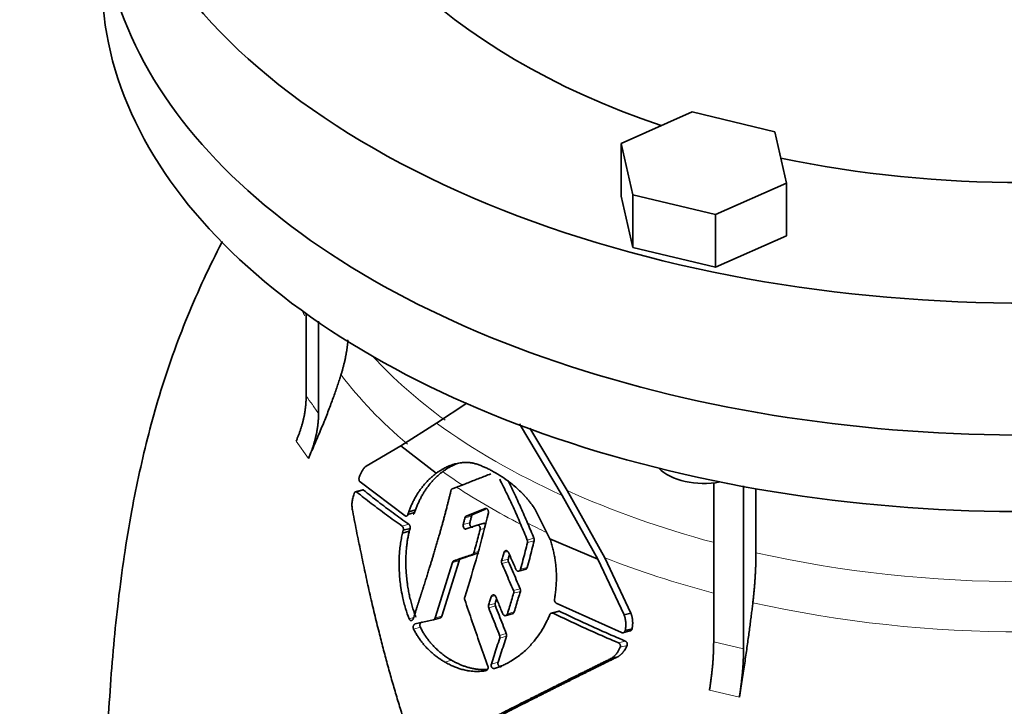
# Model space of a CAD drawing. Header units: millimetres. Extents: x 443 to 1328, y -1093 to 1340.
# Tile 9 of 28: x 1023 to 1175, y -422 to -316. Entities that reach past the tile are written whole.
import ezdxf

# ---------------------------------------------------------------- set-up
doc = ezdxf.new("R2010")
doc.units = ezdxf.units.MM
doc.layers.add('VSI344-454_FLANG', color=7, linetype='Continuous')
doc.layers.add('VSI344-454_TESTA', color=7, linetype='Continuous')

# ---------------------------------------------------------------- blocks, each defined once
blk = doc.blocks.new('SE4')
at = {"layer": 'VSI344-454_FLANG', "color": 7, "linetype": 'Continuous', "lineweight": 35}
for p, q in [((1126.96, -330.49), (1115.96, -335.36)), ((1139.76, -333.55), (1126.96, -330.49)), ((1141.57, -341.48), (1139.76, -333.55)), ((1115.96, -335.36), (1115.96, -343.52)), ((1115.96, -335.36), (1117.77, -343.29)), ((1130.57, -346.35), (1141.57, -341.48)), ((1141.57, -341.48), (1141.57, -349.64)), ((1115.96, -343.52), (1117.77, -351.45)), ((1117.77, -343.29), (1117.77, -351.45)), ((1117.77, -343.29), (1130.57, -346.35)), ((1130.57, -346.35), (1130.57, -354.51)), ((1130.57, -354.51), (1141.57, -349.64)), ((1117.77, -351.45), (1130.57, -354.51))]:
    blk.add_line(p, q, dxfattribs=at)
for centre, major_axis, start_param, end_param in [((1178.13, -277.77), (-110.25, 0), 2.103318, 6.283185), ((1178.13, -277.77), (142.5, 0), 2.772791, 5.290477), ((1178.13, -277.77), (-110.25, 0), 0, 1.038274), ((1178.13, -298.19), (142.5, 0), 3.141593, 5.290477), ((1178.13, -277.77), (-110.25, 0), 1.224323, 1.91727)]:
    blk.add_ellipse(centre, major_axis=major_axis, ratio=0.57735, start_param=start_param, end_param=end_param, dxfattribs=at)
at = {"layer": 'VSI344-454_TESTA', "color": 7, "linetype": 'Continuous', "lineweight": 35}
for p, q in [((1067.23, -361.59), (1067.23, -374.46)), ((1069.15, -362.83), (1069.15, -377.13)), ((1087.42, -378.6), (1092.09, -375.54)), ((1081.89, -382.11), (1087.42, -378.6)), ((1100.22, -378.74), (1106.85, -389.79)), ((1107.62, -389.04), (1101.83, -379.37)), ((1076.53, -385.27), (1081.89, -382.11)), ((1081.89, -382.11), (1087.37, -386.36)), ((1082.55, -392.94), (1075.58, -387.7)), ((1130.28, -387.77), (1130.28, -412.42)), ((1134.9, -388.33), (1134.9, -413.53)), ((1075.98, -388.93), (1074.78, -389.25)), ((1089.84, -388.77), (1090.52, -388.51)), ((1106.85, -389.79), (1112.35, -399.66)), ((1113.42, -399.42), (1107.62, -389.04)), ((1136.82, -388.77), (1136.82, -398.67)), ((1083.12, -392.32), (1082.98, -392.72)), ((1082.98, -392.72), (1084.02, -392.45)), ((1084.16, -392.04), (1083.12, -392.32)), ((1084.02, -392.45), (1084.16, -392.04)), ((1094.92, -391.81), (1092.01, -392.99)), ((1093.03, -392.72), (1092.01, -392.99)), ((1093.03, -392.72), (1095, -391.92)), ((1104.95, -396.49), (1102.62, -391.88)), ((1091.99, -394.98), (1093.67, -394.4)), ((1094.78, -394.1), (1093.54, -394.43)), ((1082.25, -395.18), (1082.15, -395.61)), ((1083.19, -395.33), (1082.15, -395.61)), ((1082.26, -395.18), (1083.3, -394.9)), ((1083.19, -395.33), (1083.3, -394.9)), ((1104.95, -396.49), (1112.35, -399.66)), ((1089.87, -400.17), (1087.19, -408.74)), ((1088.23, -408.46), (1090.9, -399.9)), ((1091.14, -399.61), (1090.11, -399.89)), ((1112.35, -399.66), (1116.42, -408.28)), ((1117.48, -407.99), (1113.42, -399.42)), ((1100.09, -401.5), (1101.29, -401.18)), ((1116.02, -411.01), (1105.92, -406.44)), ((1098.04, -408.39), (1099.26, -408.07)), ((1106.31, -407.69), (1105.08, -408.02)), ((1117.48, -407.99), (1116.42, -408.27)), ((1086.92, -409.03), (1088.03, -408.73)), ((1116.19, -411.06), (1117.35, -410.75)), ((1116.6, -410.68), (1117.66, -410.4)), ((1115.44, -414.74), (1114.37, -415.03))]:
    blk.add_line(p, q, dxfattribs=at)
at = {"layer": 'VSI344-454_TESTA', "color": 4, "linetype": 'Continuous', "lineweight": 9}
for p, q in [((1065.67, -381.42), (1067.58, -384.08)), ((1075.07, -389.27), (1076.13, -388.98)), ((1092.83, -392.99), (1091.8, -393.26)), ((1082.08, -394.53), (1083.12, -394.25)), ((1092.56, -394.01), (1091.53, -394.29)), ((1094.15, -395.08), (1094.79, -394.91)), ((1101.45, -396.69), (1102.48, -396.41)), ((1101.48, -397.07), (1102.51, -396.79)), ((1092.94, -398.93), (1093.97, -398.65)), ((1093.18, -398.65), (1093.87, -398.46)), ((1098.43, -398.46), (1097.83, -398.62)), ((1090.9, -399.9), (1089.87, -400.17)), ((1098.52, -399.63), (1097.48, -399.9)), ((1098.55, -400.04), (1097.51, -400.31)), ((1100.4, -401.2), (1101.43, -400.92)), ((1099.31, -404.5), (1100.34, -404.23)), ((1099.33, -404.92), (1100.37, -404.64)), ((1096.5, -406.48), (1095.46, -406.75)), ((1096.51, -405.29), (1095.86, -405.47)), ((1096.51, -406.89), (1095.48, -407.17)), ((1098.37, -408.09), (1099.41, -407.81)), ((1105.46, -408.01), (1106.5, -407.73)), ((1083.86, -408.69), (1083.16, -408.88)), ((1087.19, -408.74), (1088.23, -408.46)), ((1084.9, -410.18), (1083.86, -410.46)), ((1097.16, -411.45), (1098.2, -411.17)), ((1097.18, -411.86), (1098.22, -411.58)), ((1115.54, -412.59), (1116.6, -412.31)), ((1130.28, -412.42), (1134.9, -413.53)), ((1115.81, -413.28), (1116.88, -412.99)), ((1089.73, -415.28), (1088.69, -415.56)), ((1096.93, -415.59), (1095.89, -415.87)), ((1129.63, -419.91), (1134.25, -421.01))]:
    blk.add_line(p, q, dxfattribs=at)
at = {"layer": 'VSI344-454_TESTA', "color": 7, "linetype": 'Continuous', "lineweight": 35}
for centre, major_axis, start_param, end_param in [((1178.13, -298.19), (142.5, 0), 3.141593, 5.290477), ((1178.13, -310.02), (142.5, 0), 3.141593, 5.290477), ((1128.76, -383.32), (-8, 0), 0.514148, 1.885753)]:
    blk.add_ellipse(centre, major_axis=major_axis, ratio=0.57735, start_param=start_param, end_param=end_param, dxfattribs=at)
at = {"layer": 'VSI344-454_TESTA', "color": 4, "linetype": 'Continuous', "lineweight": 9}
for centre, major_axis, start_param, end_param in [((1178.13, -344.36), (115.26, 0), 3.398645, 3.409853), ((1178.13, -337.32), (-114, 0), 0.490111, 0.669286), ((1178.13, -344.36), (-115.26, 0), 0.41439, 0.598473), ((1178.13, -337.32), (-115.5, 0), 0.667535, 0.905636), ((1178.13, -344.36), (-115.26, 0), 0.678203, 0.720353), ((1178.13, -344), (-116.7, 0), 0.721598, 0.842309), ((1178.13, -337.32), (-114, 0), 0.90392, 1.137087), ((1178.13, -344.36), (-115.26, 0), 0.843396, 0.877131), ((1178.13, -337.32), (114, 0), 4.341621, 5.083156), ((1178.13, -344.36), (-115.26, 0), 0.974671, 1.142615), ((1178.13, -344.36), (-115.26, 0), 1.199788, 1.941804)]:
    blk.add_ellipse(centre, major_axis=major_axis, ratio=0.57735, start_param=start_param, end_param=end_param, dxfattribs=at)
at = {"layer": 'VSI344-454_TESTA', "color": 7, "linetype": 'Continuous', "lineweight": 35}
for points, degree, knots in [([(1054.27, -350.51), (1054.25, -350.56), (1053.27, -352.45), (1051.39, -356.28), (1048.83, -362.12), (1046.51, -368.15), (1044.52, -374.22), (1042.84, -380.25), (1041.43, -386.18), (1040.15, -392.51), (1039.05, -399.16), (1038.14, -406.09), (1037.42, -413.05), (1036.87, -420.05), (1036.46, -426.99), (1036.2, -433.46), (1036.03, -439.41), (1035.94, -444.16), (1035.86, -447.95), (1035.81, -451.29), (1035.77, -453.98), (1035.78, -455.43), (1035.78, -455.75)], 3, [0.2695151, 0.2695151, 0.2695151, 0.2695151, 0.2706829, 0.3107305, 0.3517733, 0.393123, 0.4350479, 0.4744709, 0.5135958, 0.5529584, 0.6001419, 0.6459845, 0.6923812, 0.741651, 0.7914176, 0.8384085, 0.8784952, 0.9206259, 0.9458399, 0.9690555, 0.9941793, 1, 1, 1, 1]), ([(1072.62, -371.15), (1073.2, -369.3), (1073.5, -367.46), (1073.63, -366.6), (1073.71, -365.74)], 2, [0, 0, 0, 0.5, 0.5, 0.7353952, 0.7353952, 0.7353952]), ([(1072.62, -371.15), (1072.54, -371.41), (1072.37, -371.94), (1072.1, -372.76), (1071.81, -373.61), (1071.49, -374.5), (1071.16, -375.42), (1070.8, -376.38), (1070.41, -377.37), (1070, -378.4), (1069.57, -379.46), (1069.11, -380.56), (1068.62, -381.7), (1068.11, -382.88), (1067.76, -383.68), (1067.58, -384.08)], 3, [0, 0, 0, 0, 0.060219, 0.1231, 0.188668, 0.256955, 0.327993, 0.401816, 0.478463, 0.557973, 0.640388, 0.725752, 0.814111, 0.90551, 1, 1, 1, 1]), ([(1065.67, -381.42), (1066.44, -379.67), (1066.84, -377.91), (1067.23, -376.16), (1067.23, -374.46)], 2, [0, 0, 0, 0.500132, 0.500132, 1, 1, 1]), ([(1069.15, -377.13), (1069.15, -378.83), (1068.75, -380.58), (1068.36, -382.34), (1067.58, -384.08)], 2, [0, 0, 0, 0.499868, 0.499868, 1, 1, 1]), ([(1075.45, -386.97), (1075.48, -386.89), (1075.55, -386.73), (1075.64, -386.49), (1075.74, -386.28), (1075.83, -386.09), (1075.94, -385.9), (1076.07, -385.71), (1076.22, -385.52), (1076.37, -385.37), (1076.47, -385.3), (1076.53, -385.27)], 3, [0, 0, 0, 0, 0.117532, 0.229212, 0.33436, 0.43261, 0.523843, 0.650327, 0.771212, 0.88734, 1, 1, 1, 1]), ([(1093.12, -384.8), (1093.04, -384.79), (1092.89, -384.76), (1092.65, -384.73), (1092.41, -384.71), (1092.15, -384.7), (1091.88, -384.7), (1091.58, -384.71), (1091.24, -384.74), (1090.84, -384.8), (1090.45, -384.88), (1089.95, -385.01), (1089.37, -385.21), (1088.75, -385.5), (1088.23, -385.79), (1087.79, -386.06), (1087.51, -386.26), (1087.37, -386.36)], 3, [0, 0, 0, 0, 0.035469, 0.073247, 0.113368, 0.155868, 0.200777, 0.248126, 0.301729, 0.376079, 0.45126, 0.504147, 0.640653, 0.757772, 0.842597, 0.92337, 1, 1, 1, 1]), ([(1088.37, -386.11), (1088.44, -386.06), (1088.58, -385.96), (1088.79, -385.81), (1089.01, -385.67), (1089.23, -385.53), (1089.46, -385.4), (1089.83, -385.2), (1090.23, -385.02), (1090.55, -384.89), (1090.65, -384.86)], 3, [0, 0, 0, 0, 0.0378546, 0.0767734, 0.1167484, 0.1577691, 0.1998227, 0.242894, 0.3598598, 0.4121597, 0.4121597, 0.4121597, 0.4121597]), ([(1102.62, -391.88), (1102.56, -391.79), (1102.44, -391.62), (1102.27, -391.37), (1102.1, -391.14), (1101.94, -390.92), (1101.78, -390.73), (1101.64, -390.55), (1101.5, -390.39), (1101.37, -390.24), (1101.26, -390.11), (1101.15, -390), (1101.06, -389.89), (1100.98, -389.81), (1100.91, -389.73), (1100.61, -389.41), (1100.07, -388.88), (1099.29, -388.2), (1098.34, -387.45), (1097.21, -386.68), (1096.15, -386.07), (1095.35, -385.66), (1094.8, -385.41), (1094.24, -385.18), (1093.68, -384.97), (1093.3, -384.86), (1093.12, -384.8)], 3, [0, 0, 0, 0, 0.023408, 0.045495, 0.066267, 0.08573, 0.103886, 0.120734, 0.136272, 0.150498, 0.163408, 0.175, 0.185269, 0.194211, 0.201824, 0.208105, 0.293106, 0.373501, 0.449142, 0.581205, 0.713645, 0.768118, 0.824122, 0.881537, 0.94022, 1, 1, 1, 1]), ([(1087.37, -386.36), (1087.29, -386.42), (1087.12, -386.55), (1086.88, -386.75), (1086.64, -386.96), (1086.4, -387.17), (1086.18, -387.39), (1085.96, -387.61), (1085.75, -387.84), (1085.54, -388.07), (1085.35, -388.3), (1085.16, -388.54), (1084.93, -388.85), (1084.65, -389.23), (1084.35, -389.7), (1084.07, -390.19), (1083.8, -390.7), (1083.55, -391.22), (1083.32, -391.76), (1083.19, -392.13), (1083.12, -392.32)], 3, [0, 0, 0, 0, 0.048918, 0.097127, 0.144611, 0.191357, 0.237355, 0.282595, 0.327071, 0.370778, 0.413715, 0.455879, 0.497274, 0.57131, 0.644563, 0.717042, 0.788771, 0.859795, 0.930177, 1, 1, 1, 1]), ([(1084.16, -392.04), (1084.19, -391.95), (1084.26, -391.76), (1084.36, -391.48), (1084.47, -391.21), (1084.59, -390.95), (1084.71, -390.68), (1084.84, -390.42), (1084.97, -390.17), (1085.1, -389.92), (1085.24, -389.67), (1085.39, -389.43), (1085.54, -389.19), (1085.69, -388.96), (1085.85, -388.73), (1086.06, -388.43), (1086.35, -388.06), (1086.71, -387.64), (1087.09, -387.23), (1087.5, -386.83), (1087.92, -386.45), (1088.22, -386.22), (1088.37, -386.11)], 3, [0, 0, 0, 0, 0.035015, 0.070162, 0.105454, 0.140901, 0.176515, 0.212303, 0.248274, 0.284432, 0.320783, 0.357331, 0.394079, 0.431028, 0.468179, 0.50553, 0.581583, 0.660209, 0.741403, 0.825137, 0.911361, 1, 1, 1, 1]), ([(1075.45, -386.97), (1075.44, -387), (1075.43, -387.04), (1075.41, -387.1), (1075.41, -387.17), (1075.4, -387.24), (1075.41, -387.31), (1075.42, -387.41), (1075.44, -387.52), (1075.5, -387.63), (1075.55, -387.68), (1075.58, -387.7)], 3, [0, 0, 0, 0, 0.084422, 0.165946, 0.246194, 0.32687, 0.409652, 0.496096, 0.666594, 0.830213, 1, 1, 1, 1]), ([(1101.49, -394.06), (1101.16, -393.28), (1100.47, -391.71), (1099.47, -389.55), (1098.81, -388.18), (1098.51, -387.6)], 3, [0, 0, 0, 0, 0.3333333, 0.6666667, 0.9158048, 0.9158048, 0.9158048, 0.9158048]), ([(1074.43, -392.26), (1074.41, -392.14), (1074.37, -391.92), (1074.33, -391.58), (1074.31, -391.24), (1074.33, -390.88), (1074.38, -390.53), (1074.49, -390.07), (1074.59, -389.74), (1074.65, -389.51)], 3, [0, 0, 0, 0, 0.128357, 0.246909, 0.365609, 0.495543, 0.61697, 0.739244, 1, 1, 1, 1]), ([(1075.07, -389.27), (1075.06, -389.26), (1075.04, -389.24), (1075, -389.22), (1074.95, -389.21), (1074.89, -389.22), (1074.83, -389.24), (1074.78, -389.28), (1074.73, -389.35), (1074.68, -389.42), (1074.66, -389.48), (1074.65, -389.51)], 3, [0, 0, 0, 0, 0.08625, 0.171682, 0.257868, 0.382817, 0.507255, 0.630143, 0.752988, 0.876537, 1, 1, 1, 1]), ([(1075.95, -388.94), (1075.95, -388.94), (1075.97, -388.93), (1076.02, -388.93), (1076.08, -388.94), (1076.12, -388.97), (1076.13, -388.98)], 3, [0.6083282, 0.6083282, 0.6083282, 0.6083282, 0.6213738, 0.7454861, 0.8727844, 1, 1, 1, 1]), ([(1083.81, -408.84), (1084.42, -406.95), (1084.58, -406.46), (1085.02, -405.08), (1085.36, -404.01), (1086.26, -401.19), (1086.93, -398.97), (1087.74, -396.28), (1088.39, -393.92), (1089.09, -391.35), (1089.64, -389.04)], 2, [0, 0, 0, 0.125, 0.125, 0.25, 0.25, 0.5, 0.5, 0.75, 0.75, 1, 1, 1]), ([(1089.84, -388.77), (1089.82, -388.78), (1089.79, -388.79), (1089.75, -388.83), (1089.71, -388.88), (1089.67, -388.95), (1089.65, -389.01), (1089.64, -389.04)], 3, [0, 0, 0, 0, 0.16747, 0.33309, 0.500577, 0.750185, 1, 1, 1, 1]), ([(1084.14, -429.92), (1084.01, -429.54), (1083.74, -428.78), (1083.36, -427.64), (1082.98, -426.49), (1082.6, -425.33), (1082.23, -424.17), (1081.87, -423), (1081.51, -421.83), (1081.16, -420.65), (1080.81, -419.46), (1080.46, -418.26), (1080.12, -417.06), (1079.79, -415.85), (1079.46, -414.63), (1079.14, -413.41), (1078.82, -412.18), (1078.37, -410.42), (1077.8, -408.08), (1077.11, -405.14), (1076.43, -402.08), (1075.76, -398.91), (1075.08, -395.62), (1074.65, -393.39), (1074.43, -392.26)], 3, [0, 0, 0, 0, 0.030328, 0.060804, 0.091429, 0.122206, 0.153136, 0.184222, 0.215465, 0.246867, 0.278431, 0.310158, 0.342051, 0.374109, 0.406337, 0.438735, 0.471305, 0.504049, 0.578996, 0.657008, 0.738102, 0.822291, 0.909586, 1, 1, 1, 1]), ([(1082.55, -392.94), (1082.56, -392.95), (1082.59, -392.98), (1082.64, -392.99), (1082.69, -393), (1082.75, -392.99), (1082.82, -392.96), (1082.91, -392.89), (1082.96, -392.78), (1082.98, -392.73)], 3, [0, 0, 0, 0, 0.103611, 0.203327, 0.301591, 0.400957, 0.503894, 0.751518, 1, 1, 1, 1]), ([(1084.02, -392.45), (1084.01, -392.47), (1084, -392.5), (1083.97, -392.55), (1083.94, -392.6), (1083.89, -392.65), (1083.84, -392.69), (1083.8, -392.7), (1083.79, -392.71)], 3, [0, 0, 0, 0, 0.0839859, 0.1675093, 0.2519587, 0.3762034, 0.5005829, 0.5935408, 0.5935408, 0.5935408, 0.5935408]), ([(1091.8, -393.26), (1091.8, -393.24), (1091.82, -393.2), (1091.84, -393.14), (1091.88, -393.08), (1091.94, -393.03), (1091.98, -393), (1092.01, -392.99)], 3, [0, 0, 0, 0, 0.167832, 0.333794, 0.501453, 0.750788, 1, 1, 1, 1]), ([(1093.03, -392.72), (1093.02, -392.72), (1092.99, -392.74), (1092.94, -392.77), (1092.9, -392.82), (1092.86, -392.89), (1092.84, -392.96), (1092.83, -392.99)], 3, [0, 0, 0, 0, 0.166832, 0.332012, 0.499081, 0.749367, 1, 1, 1, 1]), ([(1094.92, -391.81), (1094.93, -391.81), (1094.96, -391.8), (1095.03, -391.79), (1095.12, -391.81), (1095.22, -391.87), (1095.31, -391.96), (1095.38, -392.08), (1095.42, -392.22), (1095.43, -392.34), (1095.43, -392.43), (1095.42, -392.47), (1095.42, -392.49)], 3, [0, 0, 0, 0, 0.062353, 0.125158, 0.24996, 0.374797, 0.499677, 0.624614, 0.749589, 0.874588, 0.937494, 1, 1, 1, 1]), ([(1082.26, -395.18), (1082.26, -395.16), (1082.27, -395.12), (1082.28, -395.05), (1082.28, -394.98), (1082.27, -394.89), (1082.25, -394.8), (1082.22, -394.71), (1082.18, -394.64), (1082.13, -394.57), (1082.1, -394.54), (1082.08, -394.53)], 3, [0, 0, 0, 0, 0.083676, 0.167034, 0.251419, 0.376349, 0.501804, 0.626849, 0.751332, 0.876067, 1, 1, 1, 1]), ([(1083.12, -394.25), (1083.13, -394.26), (1083.16, -394.28), (1083.19, -394.31), (1083.23, -394.36), (1083.27, -394.43), (1083.3, -394.52), (1083.32, -394.61), (1083.32, -394.71), (1083.32, -394.81), (1083.31, -394.87), (1083.3, -394.9)], 3, [0, 0, 0, 0, 0.082749, 0.16522, 0.248732, 0.373164, 0.49838, 0.623857, 0.748892, 0.874795, 1, 1, 1, 1]), ([(1091.99, -394.98), (1091.96, -394.99), (1091.89, -395), (1091.76, -394.97), (1091.6, -394.83), (1091.52, -394.61), (1091.51, -394.42), (1091.52, -394.33), (1091.53, -394.29)], 3, [0, 0, 0, 0, 0.124721, 0.24865, 0.50038, 0.748839, 0.874692, 1, 1, 1, 1]), ([(1092.56, -394.01), (1092.55, -394.06), (1092.54, -394.15), (1092.54, -394.29), (1092.58, -394.42), (1092.64, -394.55), (1092.73, -394.64), (1092.82, -394.7), (1092.92, -394.73), (1092.99, -394.71), (1093.02, -394.71)], 3, [0, 0, 0, 0, 0.12575, 0.251408, 0.377042, 0.502526, 0.627755, 0.752499, 0.8765, 1, 1, 1, 1]), ([(1094.15, -395.08), (1094.15, -395.06), (1094.16, -395.02), (1094.17, -394.93), (1094.16, -394.81), (1094.12, -394.67), (1094.06, -394.55), (1093.97, -394.46), (1093.87, -394.4), (1093.79, -394.38), (1093.72, -394.38), (1093.69, -394.39), (1093.67, -394.4)], 3, [0, 0, 0, 0, 0.062709, 0.125843, 0.25116, 0.376322, 0.501352, 0.626278, 0.751007, 0.875429, 0.937895, 1, 1, 1, 1]), ([(1094.7, -394.12), (1094.71, -394.12), (1094.75, -394.11), (1094.8, -394.1), (1094.85, -394.11), (1094.91, -394.13), (1094.96, -394.16), (1094.98, -394.18)], 3, [0, 0, 0, 0, 0.0629499, 0.1246998, 0.186508, 0.2496293, 0.3551818, 0.3551818, 0.3551818, 0.3551818]), ([(1082.14, -395.61), (1082.08, -395.89), (1081.95, -396.48), (1081.8, -397.41), (1081.67, -398.55), (1081.59, -400.03), (1081.64, -401.93), (1081.83, -403.79), (1082.16, -405.61), (1082.57, -407.24), (1082.97, -408.36), (1083.16, -408.88)], 3, [0, 0, 0, 0, 0.065392, 0.135018, 0.209054, 0.31821, 0.459165, 0.624086, 0.727787, 0.872222, 1, 1, 1, 1]), ([(1084.2, -408.6), (1084.16, -408.49), (1084.07, -408.25), (1083.94, -407.89), (1083.82, -407.52), (1083.69, -407.13), (1083.57, -406.73), (1083.46, -406.31), (1083.35, -405.88), (1083.22, -405.32), (1083.08, -404.62), (1082.94, -403.84), (1082.83, -402.99), (1082.74, -402.09), (1082.68, -401.19), (1082.65, -400.32), (1082.66, -399.51), (1082.69, -398.69), (1082.75, -397.93), (1082.83, -397.22), (1082.93, -396.56), (1083.05, -395.93), (1083.14, -395.52), (1083.19, -395.33)], 3, [0, 0, 0, 0, 0.02826, 0.057418, 0.087472, 0.118419, 0.150254, 0.182969, 0.216554, 0.250998, 0.310069, 0.375912, 0.427432, 0.500644, 0.573156, 0.625373, 0.691441, 0.750209, 0.805071, 0.857422, 0.907318, 0.95482, 1, 1, 1, 1]), ([(1101.48, -397.07), (1101.49, -397.05), (1101.49, -397.01), (1101.5, -396.94), (1101.5, -396.87), (1101.48, -396.78), (1101.46, -396.72), (1101.45, -396.69)], 3, [0, 0, 0, 0, 0.167837, 0.334108, 0.5018, 0.750897, 1, 1, 1, 1]), ([(1102.48, -396.41), (1102.48, -396.43), (1102.5, -396.47), (1102.52, -396.54), (1102.53, -396.61), (1102.53, -396.7), (1102.52, -396.76), (1102.51, -396.79)], 3, [0, 0, 0, 0, 0.166639, 0.331867, 0.498628, 0.749157, 1, 1, 1, 1]), ([(1105.65, -405.85), (1105.67, -405.71), (1105.72, -405.45), (1105.77, -405.05), (1105.82, -404.65), (1105.87, -404.25), (1105.9, -403.84), (1105.93, -403.44), (1105.94, -403.04), (1105.95, -402.64), (1105.95, -402.23), (1105.94, -401.83), (1105.92, -401.43), (1105.88, -400.91), (1105.82, -400.29), (1105.72, -399.54), (1105.58, -398.79), (1105.41, -398.03), (1105.2, -397.26), (1105.04, -396.75), (1104.95, -396.49)], 3, [0, 0, 0, 0, 0.0436, 0.087048, 0.130354, 0.173526, 0.216573, 0.259505, 0.302334, 0.345068, 0.38772, 0.4303, 0.472822, 0.515297, 0.592533, 0.671051, 0.750942, 0.832313, 0.915286, 1, 1, 1, 1]), ([(1092.94, -398.93), (1092.96, -398.93), (1092.98, -398.92), (1093.02, -398.89), (1093.06, -398.86), (1093.1, -398.82), (1093.15, -398.75), (1093.17, -398.68), (1093.18, -398.65)], 3, [0, 0, 0, 0, 0.125329, 0.249125, 0.373003, 0.498576, 0.74923, 1, 1, 1, 1]), ([(1097.83, -398.62), (1097.84, -398.6), (1097.85, -398.56), (1097.88, -398.5), (1097.92, -398.45), (1097.97, -398.39), (1098.05, -398.34), (1098.16, -398.32), (1098.27, -398.34), (1098.38, -398.4), (1098.47, -398.49), (1098.51, -398.57), (1098.54, -398.61)], 3, [0, 0, 0, 0, 0.062966, 0.124796, 0.186784, 0.250209, 0.375117, 0.49931, 0.626183, 0.752696, 0.875851, 1, 1, 1, 1]), ([(1098.52, -399.63), (1098.57, -399.41), (1098.63, -399.19), (1098.69, -398.98), (1098.69, -398.97)], 3, [0, 0, 0, 0, 0.5, 0.5092743, 0.5092743, 0.5092743, 0.5092743]), ([(1136.34, -406.38), (1136.58, -404.33), (1136.7, -402.39), (1136.82, -400.45), (1136.82, -398.67)], 2, [0, 0, 0, 0.5, 0.5, 1, 1, 1]), ([(1089.87, -400.17), (1089.87, -400.16), (1089.89, -400.12), (1089.91, -400.07), (1089.93, -400.03), (1089.97, -399.98), (1090.03, -399.92), (1090.08, -399.9), (1090.11, -399.89)], 3, [0, 0, 0, 0, 0.126744, 0.251719, 0.376563, 0.502917, 0.751732, 1, 1, 1, 1]), ([(1091.14, -399.61), (1091.13, -399.62), (1091.1, -399.63), (1091.06, -399.65), (1091.03, -399.68), (1090.99, -399.73), (1090.94, -399.79), (1090.91, -399.86), (1090.9, -399.9)], 3, [0, 0, 0, 0, 0.124852, 0.248233, 0.371769, 0.49708, 0.748235, 1, 1, 1, 1]), ([(1097.51, -400.31), (1097.51, -400.29), (1097.49, -400.25), (1097.47, -400.18), (1097.46, -400.1), (1097.46, -400), (1097.48, -399.94), (1097.48, -399.9)], 3, [0, 0, 0, 0, 0.164207, 0.326866, 0.491238, 0.745542, 1, 1, 1, 1]), ([(1098.52, -399.63), (1098.51, -399.65), (1098.5, -399.69), (1098.49, -399.76), (1098.49, -399.84), (1098.51, -399.94), (1098.53, -400.01), (1098.55, -400.04)], 3, [0, 0, 0, 0, 0.167612, 0.333466, 0.500978, 0.750572, 1, 1, 1, 1]), ([(1099.68, -401.21), (1099.69, -401.24), (1099.71, -401.28), (1099.75, -401.33), (1099.8, -401.38), (1099.86, -401.44), (1099.95, -401.49), (1100.07, -401.51), (1100.18, -401.48), (1100.28, -401.42), (1100.36, -401.32), (1100.39, -401.24), (1100.4, -401.2)], 3, [0, 0, 0, 0, 0.063279, 0.124964, 0.186389, 0.248902, 0.37582, 0.50344, 0.627237, 0.751955, 0.876448, 1, 1, 1, 1]), ([(1101.43, -400.92), (1101.43, -400.94), (1101.41, -400.99), (1101.38, -401.04), (1101.35, -401.1), (1101.29, -401.15), (1101.24, -401.19), (1101.19, -401.21), (1101.19, -401.21)], 3, [0, 0, 0, 0, 0.0635375, 0.125825, 0.1881816, 0.2519239, 0.3777756, 0.4008667, 0.4008667, 0.4008667, 0.4008667]), ([(1095.86, -405.47), (1095.86, -405.45), (1095.88, -405.4), (1095.91, -405.35), (1095.95, -405.29), (1096.01, -405.24), (1096.09, -405.18), (1096.2, -405.16), (1096.32, -405.18), (1096.42, -405.24), (1096.51, -405.33), (1096.55, -405.42), (1096.57, -405.46)], 3, [0, 0, 0, 0, 0.06381, 0.126263, 0.188678, 0.252375, 0.378548, 0.504124, 0.629235, 0.754264, 0.876896, 1, 1, 1, 1]), ([(1099.33, -404.92), (1099.34, -404.9), (1099.35, -404.85), (1099.36, -404.78), (1099.36, -404.7), (1099.34, -404.6), (1099.32, -404.54), (1099.31, -404.5)], 3, [0, 0, 0, 0, 0.168526, 0.335046, 0.503023, 0.75174, 1, 1, 1, 1]), ([(1100.34, -404.23), (1100.35, -404.25), (1100.37, -404.29), (1100.38, -404.36), (1100.39, -404.44), (1100.39, -404.54), (1100.38, -404.61), (1100.37, -404.64)], 3, [0, 0, 0, 0, 0.163722, 0.326003, 0.490132, 0.74473, 1, 1, 1, 1]), ([(1091.77, -405.54), (1091.76, -405.56), (1091.75, -405.6), (1091.74, -405.67), (1091.74, -405.75), (1091.74, -405.84), (1091.76, -405.9), (1091.77, -405.94)], 3, [0, 0, 0, 0, 0.164621, 0.327709, 0.492135, 0.746371, 1, 1, 1, 1]), ([(1096.5, -406.48), (1096.49, -406.5), (1096.48, -406.54), (1096.47, -406.61), (1096.47, -406.69), (1096.48, -406.79), (1096.5, -406.85), (1096.51, -406.89)], 3, [0, 0, 0, 0, 0.168129, 0.334457, 0.502302, 0.751397, 1, 1, 1, 1]), ([(1096.5, -406.48), (1096.56, -406.26), (1096.63, -406.03), (1096.7, -405.81), (1096.71, -405.79)], 3, [0, 0, 0, 0, 0.5, 0.5294176, 0.5294176, 0.5294176, 0.5294176]), ([(1105.65, -405.85), (1105.64, -405.87), (1105.64, -405.92), (1105.64, -405.99), (1105.65, -406.06), (1105.66, -406.13), (1105.7, -406.23), (1105.78, -406.36), (1105.88, -406.41), (1105.92, -406.44)], 3, [0, 0, 0, 0, 0.102907, 0.202298, 0.30042, 0.399604, 0.502115, 0.750474, 1, 1, 1, 1]), ([(1136.34, -406.38), (1136.31, -406.66), (1136.24, -407.25), (1136.12, -408.16), (1136, -409.11), (1135.87, -410.11), (1135.73, -411.14), (1135.58, -412.22), (1135.43, -413.34), (1135.26, -414.51), (1135.08, -415.72), (1134.89, -416.98), (1134.68, -418.28), (1134.47, -419.63), (1134.33, -420.55), (1134.25, -421.01)], 3, [0, 0, 0, 0, 0.060225, 0.123109, 0.188682, 0.256971, 0.328011, 0.401835, 0.478482, 0.557991, 0.640405, 0.725766, 0.814121, 0.905516, 1, 1, 1, 1]), ([(1095.48, -407.17), (1095.47, -407.14), (1095.45, -407.1), (1095.44, -407.03), (1095.43, -406.95), (1095.43, -406.86), (1095.45, -406.79), (1095.46, -406.75)], 3, [0, 0, 0, 0, 0.16391, 0.326464, 0.490836, 0.745226, 1, 1, 1, 1]), ([(1096.37, -416.55), (1096.47, -416.52), (1096.68, -416.45), (1096.99, -416.34), (1097.31, -416.22), (1097.64, -416.08), (1097.97, -415.93), (1098.3, -415.77), (1098.64, -415.58), (1099.19, -415.27), (1100.11, -414.66), (1101.31, -413.65), (1102.43, -412.44), (1103.21, -411.4), (1103.72, -410.62), (1104.07, -410.02), (1104.39, -409.41), (1104.68, -408.82), (1104.86, -408.42), (1104.94, -408.23)], 3, [0, 0, 0, 0, 0.02808, 0.056914, 0.086499, 0.116828, 0.147901, 0.179717, 0.212275, 0.24558, 0.34117, 0.489344, 0.630554, 0.738356, 0.794536, 0.848778, 0.901099, 0.951507, 1, 1, 1, 1]), ([(1097.64, -408.1), (1097.66, -408.14), (1097.7, -408.23), (1097.82, -408.35), (1098.02, -408.42), (1098.21, -408.34), (1098.32, -408.22), (1098.35, -408.13), (1098.37, -408.09)], 3, [0, 0, 0, 0, 0.123664, 0.246411, 0.497463, 0.746927, 0.873761, 1, 1, 1, 1]), ([(1099.41, -407.81), (1099.39, -407.85), (1099.36, -407.94), (1099.27, -408.04), (1099.19, -408.08), (1099.15, -408.09)], 3, [0, 0, 0, 0, 0.1272432, 0.2546818, 0.3930996, 0.3930996, 0.3930996, 0.3930996]), ([(1105.46, -408.01), (1105.44, -408), (1105.41, -407.99), (1105.36, -407.98), (1105.3, -407.97), (1105.23, -407.98), (1105.16, -408), (1105.09, -408.03), (1105.03, -408.09), (1104.98, -408.15), (1104.95, -408.2), (1104.94, -408.23)], 3, [0, 0, 0, 0, 0.082967, 0.165673, 0.249342, 0.373952, 0.499349, 0.624786, 0.749741, 0.875167, 1, 1, 1, 1]), ([(1106.25, -407.71), (1106.26, -407.7), (1106.29, -407.7), (1106.35, -407.69), (1106.43, -407.7), (1106.48, -407.72), (1106.5, -407.73)], 3, [0.5775377, 0.5775377, 0.5775377, 0.5775377, 0.6262528, 0.7509812, 0.8758183, 1, 1, 1, 1]), ([(1117.66, -410.4), (1117.67, -410.33), (1117.69, -410.2), (1117.72, -410.01), (1117.74, -409.81), (1117.75, -409.62), (1117.75, -409.43), (1117.74, -409.24), (1117.73, -409.05), (1117.7, -408.87), (1117.67, -408.68), (1117.64, -408.5), (1117.59, -408.33), (1117.54, -408.16), (1117.5, -408.05), (1117.48, -407.99)], 3, [0, 0, 0, 0, 0.082904, 0.164766, 0.245597, 0.325409, 0.404213, 0.482023, 0.558851, 0.634711, 0.709616, 0.783583, 0.856625, 0.928759, 1, 1, 1, 1]), ([(1083.81, -408.84), (1083.8, -408.87), (1083.79, -408.91), (1083.76, -408.96), (1083.72, -409.01), (1083.67, -409.07), (1083.6, -409.12), (1083.5, -409.15), (1083.39, -409.14), (1083.3, -409.08), (1083.22, -409), (1083.18, -408.92), (1083.16, -408.88)], 3, [0, 0, 0, 0, 0.063465, 0.12566, 0.187794, 0.251081, 0.375353, 0.499064, 0.623924, 0.748961, 0.873998, 1, 1, 1, 1]), ([(1083.86, -410.46), (1083.85, -410.44), (1083.83, -410.4), (1083.81, -410.34), (1083.8, -410.28), (1083.79, -410.2), (1083.79, -410.09), (1083.82, -409.96), (1083.87, -409.85), (1083.93, -409.76), (1084.01, -409.7), (1084.07, -409.68), (1084.1, -409.67)], 3, [0, 0, 0, 0, 0.064055, 0.126997, 0.189862, 0.253688, 0.381042, 0.508557, 0.632366, 0.756188, 0.878525, 1, 1, 1, 1]), ([(1085.14, -409.39), (1085.12, -409.39), (1085.09, -409.4), (1085.05, -409.42), (1085.01, -409.45), (1084.96, -409.5), (1084.9, -409.58), (1084.86, -409.69), (1084.83, -409.81), (1084.83, -409.94), (1084.85, -410.07), (1084.88, -410.14), (1084.9, -410.18)], 3, [0, 0, 0, 0, 0.062334, 0.123832, 0.185517, 0.248399, 0.372092, 0.496332, 0.621791, 0.747303, 0.873743, 1, 1, 1, 1]), ([(1086.91, -409.03), (1086.93, -409.03), (1086.95, -409.02), (1087, -409), (1087.04, -408.97), (1087.09, -408.92), (1087.14, -408.85), (1087.17, -408.78), (1087.19, -408.74)], 3, [0, 0, 0, 0, 0.125105, 0.248501, 0.372119, 0.497878, 0.748605, 1, 1, 1, 1]), ([(1088.23, -408.46), (1088.22, -408.48), (1088.21, -408.52), (1088.18, -408.57), (1088.15, -408.61), (1088.1, -408.67), (1088.04, -408.72), (1087.98, -408.74), (1087.95, -408.75)], 3, [0, 0, 0, 0, 0.12695, 0.251845, 0.376599, 0.503133, 0.751956, 1, 1, 1, 1]), ([(1116.42, -408.28), (1116.44, -408.33), (1116.49, -408.46), (1116.54, -408.64), (1116.59, -408.83), (1116.63, -409.03), (1116.66, -409.23), (1116.68, -409.43), (1116.69, -409.63), (1116.69, -409.84), (1116.68, -410.05), (1116.66, -410.26), (1116.64, -410.47), (1116.61, -410.61), (1116.6, -410.68)], 3, [0, 0, 0, 0, 0.077144, 0.155351, 0.234641, 0.315035, 0.39655, 0.479206, 0.563019, 0.648006, 0.734183, 0.821564, 0.910165, 1, 1, 1, 1]), ([(1083.86, -410.46), (1083.91, -410.56), (1084.01, -410.75), (1084.16, -411.03), (1084.33, -411.31), (1084.49, -411.58), (1084.67, -411.84), (1084.85, -412.1), (1085.03, -412.35), (1085.22, -412.59), (1085.41, -412.83), (1085.61, -413.06), (1085.89, -413.36), (1086.25, -413.73), (1086.7, -414.15), (1087.18, -414.54), (1087.67, -414.91), (1088.17, -415.25), (1088.52, -415.46), (1088.69, -415.56)], 3, [0, 0, 0, 0, 0.042969, 0.08578, 0.128454, 0.171009, 0.21346, 0.255821, 0.298104, 0.340321, 0.382478, 0.424584, 0.466644, 0.554492, 0.642779, 0.731504, 0.820647, 0.910165, 1, 1, 1, 1]), ([(1089.73, -415.28), (1089.63, -415.22), (1089.42, -415.1), (1089.11, -414.9), (1088.81, -414.7), (1088.51, -414.49), (1088.22, -414.26), (1087.93, -414.03), (1087.65, -413.79), (1087.38, -413.54), (1087.11, -413.28), (1086.82, -412.97), (1086.49, -412.6), (1086.13, -412.16), (1085.8, -411.7), (1085.48, -411.22), (1085.17, -410.71), (1084.99, -410.36), (1084.9, -410.18)], 3, [0, 0, 0, 0, 0.053778, 0.107467, 0.161052, 0.214521, 0.267863, 0.32107, 0.374136, 0.427059, 0.479838, 0.532477, 0.609792, 0.687269, 0.764953, 0.842909, 0.921222, 1, 1, 1, 1]), ([(1098.2, -411.17), (1098.21, -411.19), (1098.23, -411.23), (1098.24, -411.3), (1098.25, -411.38), (1098.25, -411.48), (1098.23, -411.55), (1098.22, -411.58)], 3, [0, 0, 0, 0, 0.163463, 0.32566, 0.489804, 0.744457, 1, 1, 1, 1]), ([(1116.02, -411.01), (1116.04, -411.02), (1116.08, -411.03), (1116.14, -411.05), (1116.21, -411.05), (1116.27, -411.04), (1116.33, -411.02), (1116.4, -410.99), (1116.49, -410.92), (1116.57, -410.81), (1116.59, -410.73), (1116.6, -410.68)], 3, [0, 0, 0, 0, 0.086868, 0.170562, 0.252673, 0.334884, 0.418871, 0.50621, 0.674735, 0.834793, 1, 1, 1, 1]), ([(1117.66, -410.4), (1117.66, -410.42), (1117.65, -410.46), (1117.62, -410.53), (1117.58, -410.59), (1117.53, -410.66), (1117.45, -410.71), (1117.39, -410.74), (1117.36, -410.75), (1117.35, -410.75)], 3, [0.0003195, 0.0003195, 0.0003195, 0.0003195, 0.0814178, 0.1626674, 0.245387, 0.3690191, 0.4942971, 0.6204716, 0.6306348, 0.6306348, 0.6306348, 0.6306348]), ([(1097.18, -411.86), (1097.19, -411.84), (1097.2, -411.79), (1097.21, -411.72), (1097.21, -411.64), (1097.2, -411.55), (1097.18, -411.48), (1097.16, -411.45)], 3, [0, 0, 0, 0, 0.168888, 0.335732, 0.503899, 0.752326, 1, 1, 1, 1]), ([(1115.81, -413.28), (1115.82, -413.26), (1115.84, -413.22), (1115.85, -413.15), (1115.85, -413.07), (1115.85, -412.98), (1115.82, -412.88), (1115.77, -412.79), (1115.71, -412.71), (1115.63, -412.64), (1115.57, -412.61), (1115.54, -412.59)], 3, [0, 0, 0, 0, 0.08401, 0.16737, 0.251806, 0.374676, 0.49698, 0.619813, 0.743838, 0.872043, 1, 1, 1, 1]), ([(1116.6, -412.31), (1116.62, -412.32), (1116.66, -412.34), (1116.72, -412.38), (1116.77, -412.43), (1116.83, -412.5), (1116.88, -412.59), (1116.91, -412.69), (1116.92, -412.8), (1116.91, -412.9), (1116.89, -412.96), (1116.88, -412.99)], 3, [0, 0, 0, 0, 0.085449, 0.170198, 0.255947, 0.379765, 0.502454, 0.624681, 0.747679, 0.874067, 1, 1, 1, 1]), ([(1129.63, -419.91), (1129.95, -417.9), (1130.12, -416.01), (1130.28, -414.12), (1130.28, -412.43)], 2, [0, 0, 0, 0.500132, 0.500132, 1, 1, 1]), ([(1115.81, -413.28), (1115.78, -413.35), (1115.72, -413.49), (1115.62, -413.69), (1115.51, -413.9), (1115.38, -414.1), (1115.23, -414.3), (1115.06, -414.5), (1114.86, -414.7), (1114.63, -414.88), (1114.46, -414.98), (1114.37, -415.03)], 3, [0, 0, 0, 0, 0.094258, 0.191243, 0.290639, 0.392138, 0.495456, 0.611681, 0.734498, 0.863817, 1, 1, 1, 1]), ([(1115.44, -414.74), (1115.48, -414.72), (1115.56, -414.68), (1115.67, -414.61), (1115.78, -414.53), (1115.88, -414.45), (1115.98, -414.36), (1116.07, -414.27), (1116.15, -414.18), (1116.23, -414.09), (1116.36, -413.93), (1116.53, -413.68), (1116.72, -413.34), (1116.83, -413.11), (1116.88, -412.99)], 3, [0, 0, 0, 0, 0.061739, 0.122065, 0.181064, 0.238788, 0.295265, 0.350503, 0.404493, 0.457217, 0.508649, 0.678163, 0.842407, 1, 1, 1, 1]), ([(1134.9, -413.53), (1134.9, -415.23), (1134.74, -417.12), (1134.57, -419.01), (1134.25, -421.01)], 2, [0, 0, 0, 0.499849, 0.499849, 1, 1, 1]), ([(1114.37, -415.03), (1110.2, -417.08), (1106.65, -418.86), (1102.6, -420.88), (1099.06, -422.67), (1097.14, -423.65), (1095.34, -424.58), (1093.44, -425.55), (1091.63, -426.5), (1087.98, -428.41), (1084.64, -430.21)], 2, [0, 0, 0, 0.25, 0.25, 0.5, 0.5, 0.625, 0.625, 0.75, 0.75, 1, 1, 1]), ([(1085.67, -429.93), (1089.01, -428.13), (1092.65, -426.23), (1094.45, -425.29), (1096.34, -424.32), (1098.12, -423.41), (1100.01, -422.44), (1103.56, -420.64), (1107.62, -418.61), (1111.23, -416.81), (1115.44, -414.74)], 2, [0, 0, 0, 0.25, 0.25, 0.375, 0.375, 0.5, 0.5, 0.75, 0.75, 1, 1, 1]), ([(1088.69, -415.56), (1088.8, -415.62), (1089.01, -415.74), (1089.34, -415.91), (1089.66, -416.07), (1089.99, -416.22), (1090.33, -416.35), (1090.66, -416.48), (1091, -416.59), (1091.34, -416.69), (1091.68, -416.78), (1092.07, -416.86), (1092.52, -416.94), (1093.02, -416.99), (1093.53, -417.02), (1094.04, -417.01), (1094.55, -416.97), (1094.88, -416.92), (1095.05, -416.89)], 3, [0, 0, 0, 0, 0.054166, 0.108282, 0.162323, 0.21627, 0.270104, 0.323807, 0.377367, 0.430771, 0.48401, 0.53708, 0.613609, 0.690347, 0.767307, 0.844527, 0.922063, 1, 1, 1, 1]), ([(1095.27, -416.72), (1095.18, -416.72), (1095, -416.73), (1094.73, -416.74), (1094.46, -416.73), (1094.19, -416.72), (1093.91, -416.7), (1093.64, -416.67), (1093.37, -416.63), (1093.1, -416.58), (1092.83, -416.52), (1092.56, -416.46), (1092.3, -416.39), (1092.03, -416.31), (1091.77, -416.22), (1091.5, -416.13), (1091.24, -416.02), (1090.99, -415.92), (1090.73, -415.8), (1090.48, -415.68), (1090.23, -415.56), (1089.98, -415.42), (1089.81, -415.33), (1089.73, -415.28)], 3, [0.1256647, 0.1256647, 0.1256647, 0.1256647, 0.1663195, 0.2078566, 0.2493995, 0.2909566, 0.3325338, 0.3741358, 0.4157654, 0.4574239, 0.4991111, 0.5408257, 0.5825649, 0.6243249, 0.6661008, 0.7078866, 0.7496755, 0.79146, 0.8332317, 0.8749815, 0.9166997, 0.9583761, 1, 1, 1, 1]), ([(1096.93, -415.59), (1096.92, -415.61), (1096.91, -415.65), (1096.9, -415.72), (1096.9, -415.8), (1096.91, -415.89), (1096.94, -416), (1097, -416.12), (1097.09, -416.21), (1097.17, -416.26), (1097.25, -416.28), (1097.3, -416.29), (1097.36, -416.29), (1097.4, -416.28), (1097.41, -416.27)], 3, [0, 0, 0, 0, 0.064346, 0.129033, 0.192681, 0.255857, 0.37953, 0.503319, 0.62553, 0.747962, 0.810155, 0.872929, 0.936645, 1, 1, 1, 1]), ([(1095.35, -416.19), (1095.36, -416.21), (1095.37, -416.25), (1095.38, -416.3), (1095.39, -416.36), (1095.39, -416.44), (1095.38, -416.53), (1095.34, -416.64), (1095.29, -416.73), (1095.22, -416.81), (1095.14, -416.87), (1095.08, -416.88), (1095.05, -416.89)], 3, [0, 0, 0, 0, 0.062493, 0.124501, 0.186876, 0.250458, 0.374582, 0.4995, 0.624366, 0.748976, 0.875076, 1, 1, 1, 1]), ([(1096.37, -416.55), (1096.35, -416.56), (1096.32, -416.57), (1096.24, -416.57), (1096.15, -416.55), (1096.05, -416.49), (1095.96, -416.4), (1095.9, -416.28), (1095.86, -416.14), (1095.86, -416.03), (1095.87, -415.93), (1095.88, -415.89), (1095.89, -415.87)], 3, [0, 0, 0, 0, 0.063173, 0.126669, 0.25139, 0.374624, 0.497229, 0.620048, 0.744161, 0.870712, 0.935536, 1, 1, 1, 1])]:
    blk.add_open_spline(points, degree=degree, knots=knots, dxfattribs=at)
at = {"layer": 'VSI344-454_TESTA', "color": 4, "linetype": 'Continuous', "lineweight": 9}
blk.add_open_spline([(1067.23, -374.46), (1067.23, -374.46), (1067.23, -374.46), (1067.23, -374.46), (1067.55, -374.88), (1068.19, -375.74), (1068.83, -376.66), (1069.15, -377.13), (1069.15, -377.13), (1069.15, -377.13), (1069.15, -377.13)], degree=3, knots=[0, 0, 0, 0, 0.000018, 0.000018, 0.000018, 0.5, 0.999982, 0.999982, 0.999982, 1, 1, 1, 1], dxfattribs=at)
at = {"layer": 'VSI344-454_TESTA', "color": 7, "linetype": 'Continuous', "lineweight": 35}
for points in [[(1090.52, -388.51), (1091.12, -388.28), (1092.31, -387.82), (1094.07, -387.13), (1095.22, -386.68), (1095.79, -386.45)], [(1097.18, -387.28), (1097.57, -388.06), (1098.34, -389.61), (1099.43, -391.94), (1100.11, -393.5), (1100.44, -394.28)], [(1075.07, -389.27), (1075.8, -389.86), (1077.3, -391.04), (1079.63, -392.79), (1081.25, -393.95), (1082.08, -394.53)], [(1083.12, -394.25), (1082.3, -393.67), (1080.68, -392.51), (1078.35, -390.76), (1076.86, -389.58), (1076.13, -388.98)], [(1091.77, -405.54), (1093.17, -401.05), (1094.43, -396.7), (1095.42, -392.49)], [(1092.56, -394.01), (1092.61, -393.84), (1092.7, -393.5), (1092.78, -393.16), (1092.83, -392.99)], [(1091.8, -393.26), (1091.75, -393.43), (1091.67, -393.77), (1091.58, -394.12), (1091.53, -394.29)], [(1100.44, -394.28), (1100.61, -394.68), (1100.95, -395.49), (1101.28, -396.29), (1101.45, -396.69)], [(1102.48, -396.41), (1102.31, -396.02), (1101.99, -395.24), (1101.65, -394.45), (1101.49, -394.06)], [(1094.15, -395.08), (1094.05, -395.47), (1093.84, -396.25), (1093.52, -397.44), (1093.29, -398.25), (1093.18, -398.65)], [(1101.48, -397.07), (1101.37, -397.52), (1101.14, -398.42), (1100.78, -399.8), (1100.53, -400.73), (1100.4, -401.2)], [(1101.43, -400.92), (1101.56, -400.45), (1101.82, -399.52), (1102.17, -398.14), (1102.4, -397.24), (1102.51, -396.79)], [(1092.94, -398.93), (1092.62, -399.04), (1091.99, -399.25), (1091.04, -399.57), (1090.42, -399.79), (1090.11, -399.89)], [(1091.14, -399.61), (1091.61, -399.46), (1092.55, -399.14), (1093.5, -398.82), (1093.97, -398.65)], [(1097.83, -398.62), (1097.78, -398.83), (1097.66, -399.26), (1097.54, -399.69), (1097.48, -399.9)], [(1099.68, -401.21), (1099.56, -400.93), (1099.3, -400.35), (1098.92, -399.48), (1098.66, -398.9), (1098.54, -398.61)], [(1097.51, -400.31), (1097.71, -400.79), (1098.11, -401.72), (1098.71, -403.12), (1099.11, -404.04), (1099.31, -404.5)], [(1100.34, -404.23), (1100.14, -403.77), (1099.75, -402.84), (1099.15, -401.45), (1098.75, -400.51), (1098.55, -400.04)], [(1099.33, -404.92), (1099.23, -405.27), (1099.02, -405.97), (1098.7, -407.02), (1098.48, -407.73), (1098.37, -408.09)], [(1099.41, -407.81), (1099.52, -407.45), (1099.74, -406.74), (1100.06, -405.69), (1100.27, -404.99), (1100.37, -404.64)], [(1095.35, -416.19), (1094.93, -415.04), (1094.11, -412.74), (1092.92, -409.32), (1092.15, -407.06), (1091.77, -405.94)], [(1095.86, -405.47), (1095.79, -405.68), (1095.66, -406.11), (1095.53, -406.54), (1095.46, -406.75)], [(1097.64, -408.1), (1097.52, -407.81), (1097.28, -407.23), (1096.93, -406.34), (1096.69, -405.75), (1096.57, -405.46)], [(1095.48, -407.17), (1095.66, -407.64), (1096.03, -408.59), (1096.6, -410.02), (1096.97, -410.97), (1097.16, -411.45)], [(1098.2, -411.17), (1098.01, -410.69), (1097.64, -409.74), (1097.07, -408.32), (1096.7, -407.36), (1096.51, -406.89)], [(1105.46, -408.01), (1106.54, -408.54), (1108.73, -409.57), (1112.09, -411.1), (1114.38, -412.1), (1115.54, -412.59)], [(1116.6, -412.31), (1115.44, -411.82), (1113.14, -410.82), (1109.78, -409.29), (1107.58, -408.26), (1106.5, -407.73)], [(1086.91, -409.03), (1086.59, -409.1), (1085.96, -409.25), (1085.02, -409.46), (1084.4, -409.6), (1084.1, -409.67)], [(1097.18, -411.86), (1097.04, -412.3), (1096.75, -413.18), (1096.32, -414.52), (1096.03, -415.42), (1095.89, -415.87)], [(1096.93, -415.59), (1097.07, -415.14), (1097.36, -414.24), (1097.8, -412.9), (1098.08, -412.02), (1098.22, -411.58)]]:
    blk.add_open_spline(points, degree=3, dxfattribs=at)

msp = doc.modelspace()

# ---------------------------------------------------------------- block references
msp.add_blockref('SE4', (0, 0))

doc.saveas('drawing.dxf')
